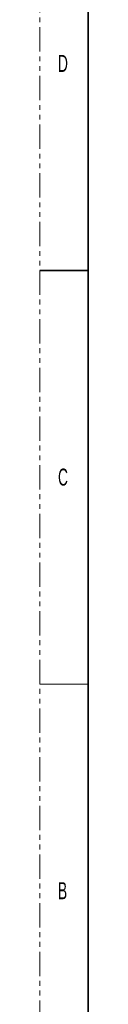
# Model space of a CAD drawing. Header units: millimetres. Extents: x 0 to 1118, y 0 to 864.
# Tile 2 of 250: x 0 to 13, y 132 to 389. Entities that reach past the tile are written whole.
import ezdxf

# ---------------------------------------------------------------- set-up
doc = ezdxf.new("R2010")
doc.units = ezdxf.units.MM
doc.linetypes.add('PHANTOM', pattern=[12.7, 6.35, -1.27, 1.27, -1.27, 1.27, -1.27])
doc.styles.add('SLDTEXTSTYLE1', font='TXT', dxfattribs={"width": 0.6})

msp = doc.modelspace()

# ---------------------------------------------------------------- linework, layer by layer
at = {"color": 7, "linetype": 'PHANTOM', "lineweight": 18}
msp.add_line((0, 0), (0, 863.6), dxfattribs=at)
at = {"color": 7, "linetype": 'Continuous', "lineweight": 35}
for p, q in [((12.7, 838.2), (12.7, 25.4)), ((0, 323.85), (12.7, 323.85))]:
    msp.add_line(p, q, dxfattribs=at)
at = {"color": 7, "linetype": 'Continuous', "lineweight": 18}
msp.add_line((0, 215.9), (12.7, 215.9), dxfattribs=at)

# ---------------------------------------------------------------- texts
at = {"color": 7, "linetype": 'Continuous', "lineweight": 0, "char_height": 4.445, "attachment_point": 1, "style": 'SLDTEXTSTYLE1'}
for s, insert in [('D', (4.794, 380.098)), ('C', (4.794, 272.148)), ('B', (4.794, 164.198))]:
    msp.add_mtext(s, dxfattribs=dict(at, insert=insert))

doc.saveas('drawing.dxf')
